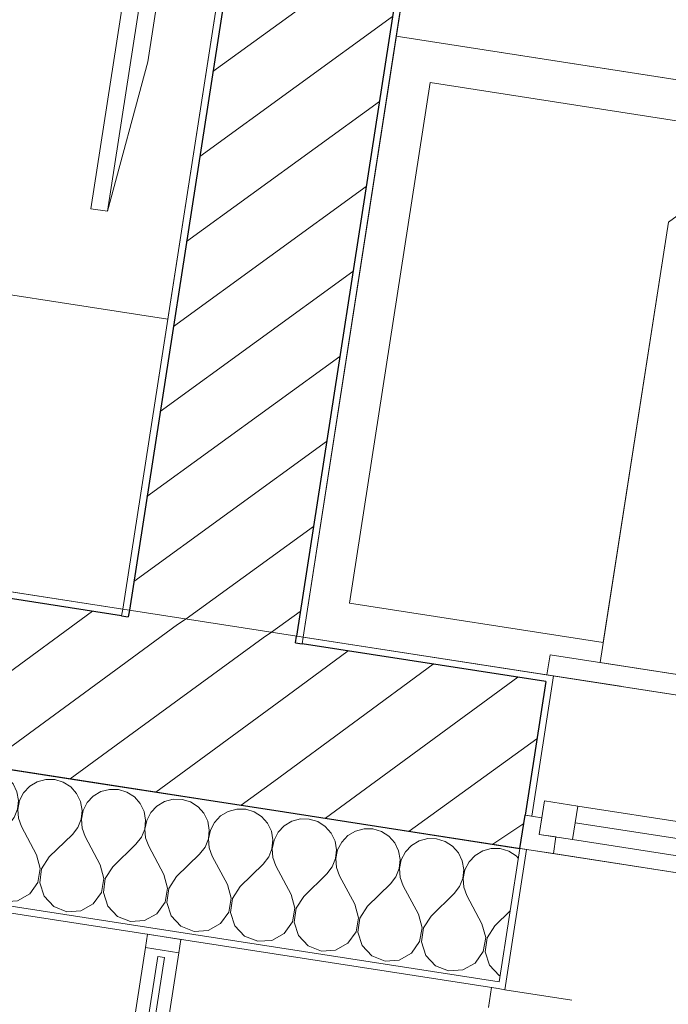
# Model space of a CAD drawing. Header units: metres. Extents: x 5509548 to 5517943, y 5680530 to 5684871.
# Tile 94 of 124: x 5516184.116 to 5516185.075, y 5683284.932 to 5683286.39. Entities that reach past the tile are written whole.
import ezdxf

# ---------------------------------------------------------------- set-up
doc = ezdxf.new("R2010")
doc.units = ezdxf.units.M
doc.linetypes.add('Przerywana', pattern=[240, 120, -120])
for name, color, linetype in [('Nowe_A-Balkony', 7, 'CONTINUOUS'), ('Nowe_A-Elewacja-Lamele', 7, 'CONTINUOUS'), ('Nowe_A-Meble-Salon', 7, 'CONTINUOUS'), ('Nowe_A-Meble-Sypialnia', 7, 'CONTINUOUS'), ('Nowe_A-Posadzki', 7, 'CONTINUOUS'), ('Nowe_A-Ściany-Wewnętrzne', 7, 'CONTINUOUS'), ('Nowe_A-Ściany-Zewnętrzne', 7, 'CONTINUOUS'), ('Nowe_Okna Archicada', 7, 'CONTINUOUS')]:
    doc.layers.add(name, color=color, linetype=linetype)
for name, color, linetype, lineweight in [('Nowe_A-Balkony_Nr_pióra__89', 7, 'CONTINUOUS', 13), ('Nowe_A-Elewacja-Lamele_Nr_pióra__11', 7, 'CONTINUOUS', 13), ('Nowe_A-Elewacja-Lamele_Nr_pióra__91', 7, 'CONTINUOUS', 13), ('Nowe_A-Meble-Salon_Nr_pióra__4', 7, 'CONTINUOUS', 13), ('Nowe_A-Meble-Sypialnia_Nr_pióra__4', 7, 'CONTINUOUS', 13), ('Nowe_A-Posadzki_Nr_pióra__89', 7, 'CONTINUOUS', 13), ('Nowe_A-Ściany-Wewnętrzne_Nr_pióra__27', 7, 'CONTINUOUS', 25), ('Nowe_A-Ściany-Wewnętrzne_Nr_pióra__47', 7, 'CONTINUOUS', 15), ('Nowe_A-Ściany-Zewnętrzne_Nr_pióra__174', 7, 'CONTINUOUS', 5), ('Nowe_A-Ściany-Zewnętrzne_Nr_pióra__27', 7, 'CONTINUOUS', 25), ('Nowe_A-Ściany-Zewnętrzne_Nr_pióra__47', 7, 'CONTINUOUS', 15), ('Nowe_A-Ściany-Zewnętrzne_Nr_pióra__67', 7, 'CONTINUOUS', 13), ('Nowe_Okna Archicada_Nr_pióra__23', 7, 'CONTINUOUS', 15), ('Nowe_Okna Archicada_Nr_pióra__27', 7, 'CONTINUOUS', 25), ('Nowe_Okna Archicada_Nr_pióra__3', 7, 'CONTINUOUS', 13), ('Nowe_Okna Archicada_Nr_pióra__47', 7, 'CONTINUOUS', 15)]:
    doc.layers.add(name, color=color, linetype=linetype, lineweight=lineweight)
doc.layers.add('Nowe_A-Strefy-Parter_Nr_pióra__94', color=7, linetype='CONTINUOUS', lineweight=13, true_color=0xe4ad2c)
pattern_1 = [(0, (0, 0), (0, 86.60254037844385), [0, -50]), (0, (25, 43.30126941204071), (0, 86.60254037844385), [0, -50])]
pattern_2 = [(45, (0, 0), (-63.63960862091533, 63.63960862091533), [])]

# ---------------------------------------------------------------- blocks, each defined once
blk = doc.blocks.new('Strop_1', base_point=(90780.07224493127, -117167.5980123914))
at = {"layer": 'Nowe_A-Balkony_Nr_pióra__89', "color": 7, "linetype": 'Continuous', "lineweight": 13, "flags": 128}
blk.add_lwpolyline([(90780.07224493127, -117167.5980123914), (90780.07224493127, -118877.5979270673), (65230.07224493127, -118877.5979270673), (65230.07224493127, -117167.5980123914)], close=True, dxfattribs=at)
blk = doc.blocks.new('Strop_4', base_point=(65240.07224493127, -99177.59784355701))
at = {"layer": 'Nowe_A-Posadzki_Nr_pióra__89', "color": 7, "linetype": 'Continuous', "lineweight": 13, "flags": 128}
blk.add_lwpolyline([(65240.07224493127, -99177.59784355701), (65240.07224493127, -116907.597843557), (90770.07224493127, -116907.597843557), (90770.07224493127, -99177.59784355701)], close=True, dxfattribs=at)
blk = doc.blocks.new('*X118')
at = {"layer": 'Nowe_A-Ściany-Zewnętrzne_Nr_pióra__174', "color": 7, "linetype": 'Continuous', "lineweight": 5}
for p, q in [((71225.08254624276, -117174.1722074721), (71213.06042323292, -117179.4716145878)), ((71238.09523809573, -117172.3597483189), (71225.08254624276, -117174.1722074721)), ((71251.10792994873, -117174.1722074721), (71238.09523809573, -117172.3597483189)), ((71263.13005295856, -117179.4716145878), (71251.10792994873, -117174.1722074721)), ((71320.32064148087, -117174.1722074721), (71308.29851847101, -117179.4716145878)), ((71333.33333333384, -117172.3597483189), (71320.32064148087, -117174.1722074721)), ((71346.34602518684, -117174.1722074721), (71333.33333333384, -117172.3597483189)), ((71358.36814819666, -117179.4716145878), (71346.34602518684, -117174.1722074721)), ((71415.55873671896, -117174.1722074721), (71403.53661370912, -117179.4716145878)), ((71428.57142857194, -117172.3597483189), (71415.55873671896, -117174.1722074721)), ((71441.58412042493, -117174.1722074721), (71428.57142857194, -117172.3597483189)), ((71453.60624343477, -117179.4716145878), (71441.58412042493, -117174.1722074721)), ((71510.79683195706, -117174.1722074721), (71498.77470894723, -117179.4716145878)), ((71523.80952381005, -117172.3597483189), (71510.79683195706, -117174.1722074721)), ((71536.82221566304, -117174.1722074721), (71523.80952381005, -117172.3597483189)), ((71548.84433867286, -117179.4716145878), (71536.82221566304, -117174.1722074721)), ((71606.03492719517, -117174.1722074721), (71594.01280418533, -117179.4716145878)), ((71619.04761904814, -117172.3597483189), (71606.03492719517, -117174.1722074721)), ((71632.06031090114, -117174.1722074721), (71619.04761904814, -117172.3597483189)), ((71644.08243391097, -117179.4716145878), (71632.06031090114, -117174.1722074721)), ((71701.27302243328, -117174.1722074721), (71689.25089942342, -117179.4716145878)), ((71714.28571428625, -117172.3597483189), (71701.27302243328, -117174.1722074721)), ((71727.29840613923, -117174.1722074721), (71714.28571428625, -117172.3597483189)), ((71739.32052914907, -117179.4716145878), (71727.29840613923, -117174.1722074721)), ((71796.51111767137, -117174.1722074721), (71784.48899466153, -117179.4716145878)), ((71809.52380952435, -117172.3597483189), (71796.51111767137, -117174.1722074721)), ((71822.53650137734, -117174.1722074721), (71809.52380952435, -117172.3597483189)), ((71834.55862438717, -117179.4716145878), (71822.53650137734, -117174.1722074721)), ((71891.74921290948, -117174.1722074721), (71879.72708989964, -117179.4716145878)), ((71904.76190476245, -117172.3597483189), (71891.74921290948, -117174.1722074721)), ((71917.77459661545, -117174.1722074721), (71904.76190476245, -117172.3597483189)), ((71929.79671962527, -117179.4716145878), (71917.77459661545, -117174.1722074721)), ((71986.98730814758, -117174.1722074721), (71974.96518513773, -117179.4716145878)), ((72000.00000000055, -117172.3597483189), (71986.98730814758, -117174.1722074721)), ((72013.01269185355, -117174.1722074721), (72000.00000000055, -117172.3597483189)), ((72025.03481486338, -117179.4716145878), (72013.01269185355, -117174.1722074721)), ((72082.22540338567, -117174.1722074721), (72070.20328037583, -117179.4716145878)), ((72095.23809523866, -117172.3597483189), (72082.22540338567, -117174.1722074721)), ((72108.25078709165, -117174.1722074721), (72095.23809523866, -117172.3597483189)), ((72120.27291010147, -117179.4716145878), (72108.25078709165, -117174.1722074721)), ((72177.46349862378, -117174.1722074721), (72165.44137561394, -117179.4716145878)), ((72190.47619047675, -117172.3597483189), (72177.46349862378, -117174.1722074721)), ((72203.48888232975, -117174.1722074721), (72190.47619047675, -117172.3597483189)), ((72215.51100533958, -117179.4716145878), (72203.48888232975, -117174.1722074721)), ((72272.70159386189, -117174.1722074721), (72260.67947085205, -117179.4716145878)), ((72285.71428571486, -117172.3597483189), (72272.70159386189, -117174.1722074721)), ((72298.72697756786, -117174.1722074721), (72285.71428571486, -117172.3597483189)), ((72310.74910057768, -117179.4716145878), (72298.72697756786, -117174.1722074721)), ((72367.93968909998, -117174.1722074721), (72355.91756609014, -117179.4716145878)), ((72380.95238095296, -117172.3597483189), (72367.93968909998, -117174.1722074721)), ((72393.96507280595, -117174.1722074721), (72380.95238095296, -117172.3597483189)), ((72405.98719581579, -117179.4716145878), (72393.96507280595, -117174.1722074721)), ((72463.17778433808, -117174.1722074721), (72451.15566132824, -117179.4716145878)), ((72476.19047619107, -117172.3597483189), (72463.17778433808, -117174.1722074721)), ((72489.20316804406, -117174.1722074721), (72476.19047619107, -117172.3597483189)), ((72501.22529105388, -117179.4716145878), (72489.20316804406, -117174.1722074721)), ((71213.06042323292, -117179.4716145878), (71205.12075004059, -117186.0508245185)), ((71273.24644363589, -117187.8545613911), (71263.13005295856, -117179.4716145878)), ((71280.68700909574, -117198.682910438), (71273.24644363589, -117187.8545613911)), ((71298.1821277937, -117187.8545613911), (71290.74156233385, -117198.682910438)), ((71308.29851847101, -117179.4716145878), (71298.1821277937, -117187.8545613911)), ((71368.48453887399, -117187.8545613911), (71358.36814819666, -117179.4716145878)), ((71375.92510433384, -117198.682910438), (71368.48453887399, -117187.8545613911)), ((71393.42022303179, -117187.8545613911), (71385.97965757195, -117198.682910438)), ((71403.53661370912, -117179.4716145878), (71393.42022303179, -117187.8545613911)), ((71463.72263411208, -117187.8545613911), (71453.60624343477, -117179.4716145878)), ((71471.16319957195, -117198.682910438), (71463.72263411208, -117187.8545613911)), ((71488.6583182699, -117187.8545613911), (71481.21775281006, -117198.682910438)), ((71498.77470894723, -117179.4716145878), (71488.6583182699, -117187.8545613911)), ((71558.96072935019, -117187.8545613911), (71548.84433867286, -117179.4716145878)), ((71566.40129481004, -117198.682910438), (71558.96072935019, -117187.8545613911)), ((71583.896413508, -117187.8545613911), (71576.45584804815, -117198.682910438)), ((71594.01280418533, -117179.4716145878), (71583.896413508, -117187.8545613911)), ((71654.1988245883, -117187.8545613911), (71644.08243391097, -117179.4716145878)), ((71661.63939004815, -117198.682910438), (71654.1988245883, -117187.8545613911)), ((71679.13450874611, -117187.8545613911), (71671.69394328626, -117198.682910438)), ((71689.25089942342, -117179.4716145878), (71679.13450874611, -117187.8545613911)), ((71749.43691982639, -117187.8545613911), (71739.32052914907, -117179.4716145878)), ((71756.87748528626, -117198.682910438), (71749.43691982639, -117187.8545613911)), ((71774.3726039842, -117187.8545613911), (71766.93203852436, -117198.682910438)), ((71784.48899466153, -117179.4716145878), (71774.3726039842, -117187.8545613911)), ((71844.6750150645, -117187.8545613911), (71834.55862438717, -117179.4716145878)), ((71852.11558052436, -117198.682910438), (71844.6750150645, -117187.8545613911)), ((71869.6106992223, -117187.8545613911), (71862.17013376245, -117198.682910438)), ((71879.72708989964, -117179.4716145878), (71869.6106992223, -117187.8545613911)), ((71939.9131103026, -117187.8545613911), (71929.79671962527, -117179.4716145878)), ((71947.35367576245, -117198.682910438), (71939.9131103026, -117187.8545613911)), ((71964.84879446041, -117187.8545613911), (71957.40822900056, -117198.682910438)), ((71974.96518513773, -117179.4716145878), (71964.84879446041, -117187.8545613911)), ((72035.1512055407, -117187.8545613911), (72025.03481486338, -117179.4716145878)), ((72042.59177100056, -117198.682910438), (72035.1512055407, -117187.8545613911)), ((72060.0868896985, -117187.8545613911), (72052.64632423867, -117198.682910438)), ((72070.20328037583, -117179.4716145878), (72060.0868896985, -117187.8545613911)), ((72130.3893007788, -117187.8545613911), (72120.27291010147, -117179.4716145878)), ((72137.82986623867, -117198.682910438), (72130.3893007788, -117187.8545613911)), ((72155.32498493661, -117187.8545613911), (72147.88441947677, -117198.682910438)), ((72165.44137561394, -117179.4716145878), (72155.32498493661, -117187.8545613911)), ((72225.6273960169, -117187.8545613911), (72215.51100533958, -117179.4716145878)), ((72233.06796147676, -117198.682910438), (72225.6273960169, -117187.8545613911)), ((72250.56308017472, -117187.8545613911), (72243.12251471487, -117198.682910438)), ((72260.67947085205, -117179.4716145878), (72250.56308017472, -117187.8545613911)), ((72320.86549125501, -117187.8545613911), (72310.74910057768, -117179.4716145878)), ((72328.30605671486, -117198.682910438), (72320.86549125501, -117187.8545613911)), ((72345.80117541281, -117187.8545613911), (72338.36060995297, -117198.682910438)), ((72355.91756609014, -117179.4716145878), (72345.80117541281, -117187.8545613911)), ((72416.1035864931, -117187.8545613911), (72405.98719581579, -117179.4716145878)), ((72423.54415195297, -117198.682910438), (72416.1035864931, -117187.8545613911)), ((72441.03927065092, -117187.8545613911), (72433.59870519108, -117198.682910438)), ((72451.15566132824, -117179.4716145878), (72441.03927065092, -117187.8545613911)), ((72505.03424769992, -117182.6279063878), (72501.22529105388, -117179.4716145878)), ((71284.8853490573, -117211.1323722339), (71280.68700909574, -117198.682910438)), ((71290.74156233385, -117198.682910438), (71286.54322237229, -117211.1323722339)), ((71380.12344429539, -117211.1323722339), (71375.92510433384, -117198.682910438)), ((71385.97965757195, -117198.682910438), (71381.7813176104, -117211.1323722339)), ((71475.3615395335, -117211.1323722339), (71471.16319957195, -117198.682910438)), ((71481.21775281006, -117198.682910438), (71477.01941284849, -117211.1323722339)), ((71570.5996347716, -117211.1323722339), (71566.40129481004, -117198.682910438)), ((71576.45584804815, -117198.682910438), (71572.2575080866, -117211.1323722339)), ((71665.8377300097, -117211.1323722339), (71661.63939004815, -117198.682910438)), ((71671.69394328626, -117198.682910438), (71667.4956033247, -117211.1323722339)), ((71761.0758252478, -117211.1323722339), (71756.87748528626, -117198.682910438)), ((71766.93203852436, -117198.682910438), (71762.73369856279, -117211.1323722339)), ((71856.3139204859, -117211.1323722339), (71852.11558052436, -117198.682910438)), ((71862.17013376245, -117198.682910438), (71857.9717938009, -117211.1323722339)), ((71951.55201572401, -117211.1323722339), (71947.35367576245, -117198.682910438)), ((71957.40822900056, -117198.682910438), (71953.209889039, -117211.1323722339)), ((72046.7901109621, -117211.1323722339), (72042.59177100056, -117198.682910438)), ((72052.64632423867, -117198.682910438), (72048.44798427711, -117211.1323722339)), ((72142.02820620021, -117211.1323722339), (72137.82986623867, -117198.682910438)), ((72147.88441947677, -117198.682910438), (72143.6860795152, -117211.1323722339)), ((72237.26630143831, -117211.1323722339), (72233.06796147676, -117198.682910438)), ((72243.12251471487, -117198.682910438), (72238.92417475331, -117211.1323722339)), ((72332.5043966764, -117211.1323722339), (72328.30605671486, -117198.682910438)), ((72338.36060995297, -117198.682910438), (72334.16226999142, -117211.1323722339)), ((72427.74249191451, -117211.1323722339), (72423.54415195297, -117198.682910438)), ((72433.59870519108, -117198.682910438), (72429.4003652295, -117211.1323722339)), ((71285.52187209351, -117224.2552528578), (71284.8853490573, -117211.1323722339)), ((71286.54322237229, -117211.1323722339), (71285.90669933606, -117224.2552528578)), ((71380.75996733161, -117224.2552528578), (71380.12344429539, -117211.1323722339)), ((71381.7813176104, -117211.1323722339), (71381.14479457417, -117224.2552528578)), ((71475.99806256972, -117224.2552528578), (71475.3615395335, -117211.1323722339)), ((71477.01941284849, -117211.1323722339), (71476.38288981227, -117224.2552528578)), ((71571.23615780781, -117224.2552528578), (71570.5996347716, -117211.1323722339)), ((71572.2575080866, -117211.1323722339), (71571.62098505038, -117224.2552528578)), ((71666.47425304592, -117224.2552528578), (71665.8377300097, -117211.1323722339)), ((71667.4956033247, -117211.1323722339), (71666.85908028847, -117224.2552528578)), ((71761.71234828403, -117224.2552528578), (71761.0758252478, -117211.1323722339)), ((71762.73369856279, -117211.1323722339), (71762.09717552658, -117224.2552528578)), ((71856.95044352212, -117224.2552528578), (71856.3139204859, -117211.1323722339)), ((71857.9717938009, -117211.1323722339), (71857.33527076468, -117224.2552528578)), ((71952.18853876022, -117224.2552528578), (71951.55201572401, -117211.1323722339)), ((71953.209889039, -117211.1323722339), (71952.57336600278, -117224.2552528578)), ((72047.42663399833, -117224.2552528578), (72046.7901109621, -117211.1323722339)), ((72048.44798427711, -117211.1323722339), (72047.81146124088, -117224.2552528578)), ((72142.66472923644, -117224.2552528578), (72142.02820620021, -117211.1323722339)), ((72143.6860795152, -117211.1323722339), (72143.04955647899, -117224.2552528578)), ((72237.90282447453, -117224.2552528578), (72237.26630143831, -117211.1323722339)), ((72238.92417475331, -117211.1323722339), (72238.28765171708, -117224.2552528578)), ((72333.14091971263, -117224.2552528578), (72332.5043966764, -117211.1323722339)), ((72334.16226999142, -117211.1323722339), (72333.52574695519, -117224.2552528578)), ((72428.37901495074, -117224.2552528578), (72427.74249191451, -117211.1323722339)), ((72429.4003652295, -117211.1323722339), (72428.7638421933, -117224.2552528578)), ((71282.54812398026, -117237.0525955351), (71285.52187209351, -117224.2552528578)), ((71285.90669933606, -117224.2552528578), (71288.88044744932, -117237.0525955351)), ((71377.78621921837, -117237.0525955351), (71380.75996733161, -117224.2552528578)), ((71381.14479457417, -117224.2552528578), (71384.11854268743, -117237.0525955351)), ((71473.02431445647, -117237.0525955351), (71475.99806256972, -117224.2552528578)), ((71476.38288981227, -117224.2552528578), (71479.35663792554, -117237.0525955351)), ((71568.26240969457, -117237.0525955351), (71571.23615780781, -117224.2552528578)), ((71571.62098505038, -117224.2552528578), (71574.59473316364, -117237.0525955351)), ((71663.50050493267, -117237.0525955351), (71666.47425304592, -117224.2552528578)), ((71666.85908028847, -117224.2552528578), (71669.83282840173, -117237.0525955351)), ((71758.73860017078, -117237.0525955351), (71761.71234828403, -117224.2552528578)), ((71762.09717552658, -117224.2552528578), (71765.07092363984, -117237.0525955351)), ((71853.97669540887, -117237.0525955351), (71856.95044352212, -117224.2552528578)), ((71857.33527076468, -117224.2552528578), (71860.30901887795, -117237.0525955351)), ((71949.21479064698, -117237.0525955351), (71952.18853876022, -117224.2552528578)), ((71952.57336600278, -117224.2552528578), (71955.54711411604, -117237.0525955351)), ((72044.45288588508, -117237.0525955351), (72047.42663399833, -117224.2552528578)), ((72047.81146124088, -117224.2552528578), (72050.78520935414, -117237.0525955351)), ((72139.69098112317, -117237.0525955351), (72142.66472923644, -117224.2552528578)), ((72143.04955647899, -117224.2552528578), (72146.02330459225, -117237.0525955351)), ((72234.92907636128, -117237.0525955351), (72237.90282447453, -117224.2552528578)), ((72238.28765171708, -117224.2552528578), (72241.26139983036, -117237.0525955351)), ((72330.16717159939, -117237.0525955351), (72333.14091971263, -117224.2552528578)), ((72333.52574695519, -117224.2552528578), (72336.49949506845, -117237.0525955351)), ((72425.4052668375, -117237.0525955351), (72428.37901495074, -117224.2552528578)), ((72428.7638421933, -117224.2552528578), (72431.73759030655, -117237.0525955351)), ((71247.61904761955, -117286.6454626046), (71276.190476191, -117248.5502245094)), ((71276.190476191, -117248.5502245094), (71282.54812398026, -117237.0525955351)), ((71288.88044744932, -117237.0525955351), (71295.2380952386, -117248.5502245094)), ((71323.80952381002, -117286.6454626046), (71295.2380952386, -117248.5502245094)), ((71342.85714285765, -117286.6454626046), (71371.42857142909, -117248.5502245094)), ((71371.42857142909, -117248.5502245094), (71377.78621921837, -117237.0525955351)), ((71384.11854268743, -117237.0525955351), (71390.47619047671, -117248.5502245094)), ((71419.04761904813, -117286.6454626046), (71390.47619047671, -117248.5502245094)), ((71438.09523809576, -117286.6454626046), (71466.6666666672, -117248.5502245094)), ((71466.6666666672, -117248.5502245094), (71473.02431445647, -117237.0525955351)), ((71479.35663792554, -117237.0525955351), (71485.7142857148, -117248.5502245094)), ((71514.28571428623, -117286.6454626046), (71485.7142857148, -117248.5502245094)), ((71533.33333333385, -117286.6454626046), (71561.9047619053, -117248.5502245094)), ((71561.9047619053, -117248.5502245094), (71568.26240969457, -117237.0525955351)), ((71574.59473316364, -117237.0525955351), (71580.9523809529, -117248.5502245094)), ((71609.52380952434, -117286.6454626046), (71580.9523809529, -117248.5502245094)), ((71628.57142857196, -117286.6454626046), (71657.1428571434, -117248.5502245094)), ((71657.1428571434, -117248.5502245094), (71663.50050493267, -117237.0525955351)), ((71669.83282840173, -117237.0525955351), (71676.19047619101, -117248.5502245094)), ((71704.76190476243, -117286.6454626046), (71676.19047619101, -117248.5502245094)), ((71723.80952381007, -117286.6454626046), (71752.3809523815, -117248.5502245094)), ((71752.3809523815, -117248.5502245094), (71758.73860017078, -117237.0525955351)), ((71765.07092363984, -117237.0525955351), (71771.42857142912, -117248.5502245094)), ((71800.00000000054, -117286.6454626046), (71771.42857142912, -117248.5502245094)), ((71819.04761904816, -117286.6454626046), (71847.6190476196, -117248.5502245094)), ((71847.6190476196, -117248.5502245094), (71853.97669540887, -117237.0525955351)), ((71860.30901887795, -117237.0525955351), (71866.66666666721, -117248.5502245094)), ((71895.23809523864, -117286.6454626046), (71866.66666666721, -117248.5502245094)), ((71914.28571428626, -117286.6454626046), (71942.8571428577, -117248.5502245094)), ((71942.8571428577, -117248.5502245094), (71949.21479064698, -117237.0525955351)), ((71955.54711411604, -117237.0525955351), (71961.90476190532, -117248.5502245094)), ((71990.47619047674, -117286.6454626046), (71961.90476190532, -117248.5502245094)), ((72009.52380952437, -117286.6454626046), (72038.0952380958, -117248.5502245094)), ((72038.0952380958, -117248.5502245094), (72044.45288588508, -117237.0525955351)), ((72050.78520935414, -117237.0525955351), (72057.14285714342, -117248.5502245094)), ((72085.71428571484, -117286.6454626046), (72057.14285714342, -117248.5502245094)), ((72104.76190476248, -117286.6454626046), (72133.33333333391, -117248.5502245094)), ((72133.33333333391, -117248.5502245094), (72139.69098112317, -117237.0525955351)), ((72146.02330459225, -117237.0525955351), (72152.38095238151, -117248.5502245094)), ((72180.95238095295, -117286.6454626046), (72152.38095238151, -117248.5502245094)), ((72200.00000000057, -117286.6454626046), (72228.57142857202, -117248.5502245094)), ((72228.57142857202, -117248.5502245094), (72234.92907636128, -117237.0525955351)), ((72241.26139983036, -117237.0525955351), (72247.61904761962, -117248.5502245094)), ((72276.19047619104, -117286.6454626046), (72247.61904761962, -117248.5502245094)), ((72295.23809523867, -117286.6454626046), (72323.80952381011, -117248.5502245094)), ((72323.80952381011, -117248.5502245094), (72330.16717159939, -117237.0525955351)), ((72336.49949506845, -117237.0525955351), (72342.85714285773, -117248.5502245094)), ((72371.42857142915, -117286.6454626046), (72342.85714285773, -117248.5502245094)), ((72390.47619047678, -117286.6454626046), (72419.04761904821, -117248.5502245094)), ((72419.04761904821, -117248.5502245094), (72425.4052668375, -117237.0525955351)), ((72431.73759030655, -117237.0525955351), (72438.09523809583, -117248.5502245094)), ((72466.66666666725, -117286.6454626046), (72438.09523809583, -117248.5502245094)), ((71228.57142857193, -117286.6454626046), (71205.12075004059, -117255.3778912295)), ((72485.71428571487, -117286.6454626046), (72505.03424769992, -117260.8855132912)), ((71237.13994788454, -117305.7265044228), (71228.57142857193, -117286.6454626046)), ((71247.61904761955, -117286.6454626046), (71239.05052830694, -117305.7265044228)), ((71332.37804312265, -117305.7265044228), (71323.80952381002, -117286.6454626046)), ((71342.85714285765, -117286.6454626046), (71334.28862354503, -117305.7265044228)), ((71427.61613836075, -117305.7265044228), (71419.04761904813, -117286.6454626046)), ((71438.09523809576, -117286.6454626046), (71429.52671878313, -117305.7265044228)), ((71522.85423359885, -117305.7265044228), (71514.28571428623, -117286.6454626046)), ((71533.33333333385, -117286.6454626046), (71524.76481402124, -117305.7265044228)), ((71618.09232883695, -117305.7265044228), (71609.52380952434, -117286.6454626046)), ((71628.57142857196, -117286.6454626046), (71620.00290925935, -117305.7265044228)), ((71713.33042407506, -117305.7265044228), (71704.76190476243, -117286.6454626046)), ((71723.80952381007, -117286.6454626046), (71715.24100449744, -117305.7265044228)), ((71808.56851931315, -117305.7265044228), (71800.00000000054, -117286.6454626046)), ((71819.04761904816, -117286.6454626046), (71810.47909973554, -117305.7265044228)), ((71903.80661455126, -117305.7265044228), (71895.23809523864, -117286.6454626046)), ((71914.28571428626, -117286.6454626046), (71905.71719497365, -117305.7265044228)), ((71999.04470978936, -117305.7265044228), (71990.47619047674, -117286.6454626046)), ((72009.52380952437, -117286.6454626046), (72000.95529021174, -117305.7265044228)), ((72094.28280502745, -117305.7265044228), (72085.71428571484, -117286.6454626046)), ((72104.76190476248, -117286.6454626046), (72096.19338544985, -117305.7265044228)), ((72189.52090026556, -117305.7265044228), (72180.95238095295, -117286.6454626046)), ((72200.00000000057, -117286.6454626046), (72191.43148068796, -117305.7265044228)), ((72284.75899550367, -117305.7265044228), (72276.19047619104, -117286.6454626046)), ((72295.23809523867, -117286.6454626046), (72286.66957592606, -117305.7265044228)), ((72379.99709074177, -117305.7265044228), (72371.42857142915, -117286.6454626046)), ((72390.47619047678, -117286.6454626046), (72381.90767116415, -117305.7265044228)), ((72475.23518597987, -117305.7265044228), (72466.66666666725, -117286.6454626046)), ((72485.71428571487, -117286.6454626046), (72477.14576640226, -117305.7265044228)), ((71236.70516161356, -117326.6386215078), (71237.13994788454, -117305.7265044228)), ((71239.05052830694, -117305.7265044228), (71239.48531457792, -117326.6386215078)), ((71331.94325685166, -117326.6386215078), (71332.37804312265, -117305.7265044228)), ((71334.28862354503, -117305.7265044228), (71334.72340981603, -117326.6386215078)), ((71427.18135208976, -117326.6386215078), (71427.61613836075, -117305.7265044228)), ((71429.52671878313, -117305.7265044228), (71429.96150505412, -117326.6386215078)), ((71522.41944732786, -117326.6386215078), (71522.85423359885, -117305.7265044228)), ((71524.76481402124, -117305.7265044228), (71525.19960029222, -117326.6386215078)), ((71617.65754256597, -117326.6386215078), (71618.09232883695, -117305.7265044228)), ((71620.00290925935, -117305.7265044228), (71620.43769553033, -117326.6386215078)), ((71712.89563780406, -117326.6386215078), (71713.33042407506, -117305.7265044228)), ((71715.24100449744, -117305.7265044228), (71715.67579076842, -117326.6386215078)), ((71808.13373304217, -117326.6386215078), (71808.56851931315, -117305.7265044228)), ((71810.47909973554, -117305.7265044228), (71810.91388600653, -117326.6386215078)), ((71903.37182828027, -117326.6386215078), (71903.80661455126, -117305.7265044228)), ((71905.71719497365, -117305.7265044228), (71906.15198124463, -117326.6386215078)), ((71998.60992351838, -117326.6386215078), (71999.04470978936, -117305.7265044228)), ((72000.95529021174, -117305.7265044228), (72001.39007648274, -117326.6386215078)), ((72093.84801875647, -117326.6386215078), (72094.28280502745, -117305.7265044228)), ((72096.19338544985, -117305.7265044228), (72096.62817172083, -117326.6386215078)), ((72189.08611399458, -117326.6386215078), (72189.52090026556, -117305.7265044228)), ((72191.43148068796, -117305.7265044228), (72191.86626695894, -117326.6386215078)), ((72284.32420923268, -117326.6386215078), (72284.75899550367, -117305.7265044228)), ((72286.66957592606, -117305.7265044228), (72287.10436219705, -117326.6386215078)), ((72379.56230447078, -117326.6386215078), (72379.99709074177, -117305.7265044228)), ((72381.90767116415, -117305.7265044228), (72382.34245743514, -117326.6386215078)), ((72474.80039970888, -117326.6386215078), (72475.23518597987, -117305.7265044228)), ((72477.14576640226, -117305.7265044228), (72477.58055267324, -117326.6386215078)), ((71227.35095742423, -117345.3470298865), (71236.70516161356, -117326.6386215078)), ((71239.48531457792, -117326.6386215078), (71248.83951876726, -117345.3470298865)), ((71322.58905266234, -117345.3470298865), (71331.94325685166, -117326.6386215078)), ((71334.72340981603, -117326.6386215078), (71344.07761400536, -117345.3470298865)), ((71417.82714790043, -117345.3470298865), (71427.18135208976, -117326.6386215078)), ((71429.96150505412, -117326.6386215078), (71439.31570924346, -117345.3470298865)), ((71513.06524313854, -117345.3470298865), (71522.41944732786, -117326.6386215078)), ((71525.19960029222, -117326.6386215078), (71534.55380448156, -117345.3470298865)), ((71608.30333837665, -117345.3470298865), (71617.65754256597, -117326.6386215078)), ((71620.43769553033, -117326.6386215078), (71629.79189971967, -117345.3470298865)), ((71703.54143361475, -117345.3470298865), (71712.89563780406, -117326.6386215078)), ((71715.67579076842, -117326.6386215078), (71725.02999495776, -117345.3470298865)), ((71798.77952885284, -117345.3470298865), (71808.13373304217, -117326.6386215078)), ((71810.91388600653, -117326.6386215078), (71820.26809019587, -117345.3470298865)), ((71894.01762409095, -117345.3470298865), (71903.37182828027, -117326.6386215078)), ((71906.15198124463, -117326.6386215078), (71915.50618543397, -117345.3470298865)), ((71989.25571932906, -117345.3470298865), (71998.60992351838, -117326.6386215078)), ((72001.39007648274, -117326.6386215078), (72010.74428067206, -117345.3470298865)), ((72084.49381456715, -117345.3470298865), (72093.84801875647, -117326.6386215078)), ((72096.62817172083, -117326.6386215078), (72105.98237591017, -117345.3470298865)), ((72179.73190980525, -117345.3470298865), (72189.08611399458, -117326.6386215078)), ((72191.86626695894, -117326.6386215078), (72201.22047114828, -117345.3470298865)), ((72274.97000504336, -117345.3470298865), (72284.32420923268, -117326.6386215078)), ((72287.10436219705, -117326.6386215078), (72296.45856638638, -117345.3470298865)), ((72370.20810028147, -117345.3470298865), (72379.56230447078, -117326.6386215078)), ((72382.34245743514, -117326.6386215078), (72391.69666162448, -117345.3470298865)), ((72465.44619551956, -117345.3470298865), (72474.80039970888, -117326.6386215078)), ((72477.58055267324, -117326.6386215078), (72486.93475686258, -117345.3470298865)), ((71210.88213551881, -117358.2421291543), (71227.35095742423, -117345.3470298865)), ((71248.83951876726, -117345.3470298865), (71265.30834067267, -117358.2421291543)), ((71306.12023075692, -117358.2421291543), (71322.58905266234, -117345.3470298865)), ((71344.07761400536, -117345.3470298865), (71360.54643591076, -117358.2421291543)), ((71401.35832599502, -117358.2421291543), (71417.82714790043, -117345.3470298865)), ((71439.31570924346, -117345.3470298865), (71455.78453114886, -117358.2421291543)), ((71496.59642123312, -117358.2421291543), (71513.06524313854, -117345.3470298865)), ((71534.55380448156, -117345.3470298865), (71551.02262638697, -117358.2421291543)), ((71591.83451647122, -117358.2421291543), (71608.30333837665, -117345.3470298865)), ((71629.79189971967, -117345.3470298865), (71646.26072162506, -117358.2421291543)), ((71687.07261170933, -117358.2421291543), (71703.54143361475, -117345.3470298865)), ((71725.02999495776, -117345.3470298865), (71741.49881686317, -117358.2421291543)), ((71782.31070694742, -117358.2421291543), (71798.77952885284, -117345.3470298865)), ((71820.26809019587, -117345.3470298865), (71836.73691210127, -117358.2421291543)), ((71877.54880218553, -117358.2421291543), (71894.01762409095, -117345.3470298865)), ((71915.50618543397, -117345.3470298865), (71931.97500733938, -117358.2421291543)), ((71972.78689742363, -117358.2421291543), (71989.25571932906, -117345.3470298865)), ((72010.74428067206, -117345.3470298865), (72027.21310257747, -117358.2421291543)), ((72068.02499266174, -117358.2421291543), (72084.49381456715, -117345.3470298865)), ((72105.98237591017, -117345.3470298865), (72122.45119781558, -117358.2421291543)), ((72163.26308789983, -117358.2421291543), (72179.73190980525, -117345.3470298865)), ((72201.22047114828, -117345.3470298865), (72217.68929305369, -117358.2421291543)), ((72258.50118313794, -117358.2421291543), (72274.97000504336, -117345.3470298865)), ((72296.45856638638, -117345.3470298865), (72312.92738829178, -117358.2421291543)), ((72353.73927837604, -117358.2421291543), (72370.20810028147, -117345.3470298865)), ((72391.69666162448, -117345.3470298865), (72408.16548352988, -117358.2421291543)), ((72448.97737361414, -117358.2421291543), (72465.44619551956, -117345.3470298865)), ((72486.93475686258, -117345.3470298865), (72503.40357876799, -117358.2421291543)), ((71205.12075004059, -117359.5391388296), (71210.88213551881, -117358.2421291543)), ((71265.30834067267, -117358.2421291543), (71285.71428571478, -117362.8359387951)), ((71285.71428571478, -117362.8359387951), (71306.12023075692, -117358.2421291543)), ((71360.54643591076, -117358.2421291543), (71380.95238095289, -117362.8359387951)), ((71380.95238095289, -117362.8359387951), (71401.35832599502, -117358.2421291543)), ((71455.78453114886, -117358.2421291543), (71476.190476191, -117362.8359387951)), ((71476.190476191, -117362.8359387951), (71496.59642123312, -117358.2421291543)), ((71551.02262638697, -117358.2421291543), (71571.42857142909, -117362.8359387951)), ((71571.42857142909, -117362.8359387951), (71591.83451647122, -117358.2421291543)), ((71646.26072162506, -117358.2421291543), (71666.6666666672, -117362.8359387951)), ((71666.6666666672, -117362.8359387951), (71687.07261170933, -117358.2421291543)), ((71741.49881686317, -117358.2421291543), (71761.9047619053, -117362.8359387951)), ((71761.9047619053, -117362.8359387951), (71782.31070694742, -117358.2421291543)), ((71836.73691210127, -117358.2421291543), (71857.14285714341, -117362.8359387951)), ((71857.14285714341, -117362.8359387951), (71877.54880218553, -117358.2421291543)), ((71931.97500733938, -117358.2421291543), (71952.3809523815, -117362.8359387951)), ((71952.3809523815, -117362.8359387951), (71972.78689742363, -117358.2421291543)), ((72027.21310257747, -117358.2421291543), (72047.6190476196, -117362.8359387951)), ((72047.6190476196, -117362.8359387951), (72068.02499266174, -117358.2421291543)), ((72122.45119781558, -117358.2421291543), (72142.85714285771, -117362.8359387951)), ((72142.85714285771, -117362.8359387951), (72163.26308789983, -117358.2421291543)), ((72217.68929305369, -117358.2421291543), (72238.0952380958, -117362.8359387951)), ((72238.0952380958, -117362.8359387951), (72258.50118313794, -117358.2421291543)), ((72312.92738829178, -117358.2421291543), (72333.33333333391, -117362.8359387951)), ((72333.33333333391, -117362.8359387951), (72353.73927837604, -117358.2421291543)), ((72408.16548352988, -117358.2421291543), (72428.57142857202, -117362.8359387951)), ((72428.57142857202, -117362.8359387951), (72448.97737361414, -117358.2421291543)), ((72503.40357876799, -117358.2421291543), (72505.03424769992, -117358.6092272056))]:
    blk.add_line(p, q, dxfattribs=at)
blk = doc.blocks.new('WSC Okno dwuskrzydłowe 26')
at = {"layer": 'Nowe_Okna Archicada_Nr_pióra__23', "color": 7, "linetype": 'Continuous', "lineweight": 15}
for p, q in [((350.0000000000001, 25.00000000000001), (825.0000000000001, 25.00000000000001)), ((825.0000000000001, -25), (825.0000000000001, 25.00000000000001)), ((825.0000000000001, 25.00000000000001), (875, 25.00000000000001)), ((875, 25.00000000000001), (875, -25)), ((350.0000000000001, 0), (825.0000000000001, 0)), ((875.0000000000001, -25), (875.0000000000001, 0)), ((875.0000000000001, 0), (900.0000000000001, 0)), ((825.0000000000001, -25), (350.0000000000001, -25)), ((875, -25), (825.0000000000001, -25)), ((850.0000000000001, -50), (850.0000000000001, -25)), ((850.0000000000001, -25), (875.0000000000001, -25)), ((900.0000000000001, -50), (850.0000000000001, -50))]:
    blk.add_line(p, q, dxfattribs=at)
at = {"layer": 'Nowe_Okna Archicada_Nr_pióra__27', "color": 7, "linetype": 'Continuous', "lineweight": 25}
blk.add_line((900, -50), (900, 0), dxfattribs=at)
blk.add_line((900, -50), (900, 0), dxfattribs=at)
at = {"layer": 'Nowe_Okna Archicada_Nr_pióra__3', "color": 7, "linetype": 'Continuous', "lineweight": 13}
for p, q in [((-900, 240.0000000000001), (900, 240.0000000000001)), ((900, 240.0000000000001), (900, 210)), ((350.0000000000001, 25.00000000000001), (825.0000000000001, 25.00000000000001)), ((850.0000000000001, -50), (300.0000000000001, -50)), ((910, -290.0000000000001), (910, -260))]:
    blk.add_line(p, q, dxfattribs=at)
at = {"layer": 'Nowe_Okna Archicada_Nr_pióra__3', "color": 7, "linetype": 'Przerywana', "lineweight": 13}
for p, q in [((-890, 210), (890, 210)), ((-890, -260), (890, -260))]:
    blk.add_line(p, q, dxfattribs=at)
at = {"layer": 'Nowe_Okna Archicada_Nr_pióra__47', "color": 7, "linetype": 'Continuous', "lineweight": 15}
for p, q in [((900, 210), (889.9999999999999, 210)), ((889.9999999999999, 8.326672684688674e-14), (889.9999999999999, 210)), ((889.9999999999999, -49.99999999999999), (889.9999999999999, -260)), ((900, -260), (889.9999999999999, -260)), ((900, -260), (910, -260))]:
    blk.add_line(p, q, dxfattribs=at)
blk = doc.blocks.new('Ściana_11', base_point=(90905.07224493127, -117042.597843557))
at = {"layer": 'Nowe_A-Ściany-Zewnętrzne', "linetype": 'Continuous', "lineweight": 0, "true_color": 0x000000}
h = blk.add_hatch(dxfattribs=at)
h.set_pattern_fill('Tynk', color=18, style=0, pattern_type=2)
h.set_pattern_definition(pattern_1)
h.paths.add_polyline_path([(71870.07224493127, -116907.5978268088), (71205.12074618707, -116907.597846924), (71205.12074618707, -116917.597848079), (71870.07224493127, -116917.5978581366)])
h = blk.add_hatch(dxfattribs=at)
h.set_pattern_fill('Tynk', color=18, style=0, pattern_type=2)
h.set_pattern_definition(pattern_1)
h.paths.add_polyline_path([(72505.03422031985, -116907.597844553), (72140.07224493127, -116907.597844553), (72140.07224493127, -116917.597842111), (72505.03422031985, -116917.597842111)])
h = blk.add_hatch(dxfattribs=at)
h.set_pattern_fill('Tynk', color=18, style=0, pattern_type=2)
h.set_pattern_definition(pattern_1)
h.paths.add_polyline_path([(72505.03421987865, -116907.597843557), (72505.03421987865, -116917.597843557), (72505.03421987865, -117117.597843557), (72515.03421987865, -117117.597843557), (72515.03421987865, -116907.597843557)])
h = blk.add_hatch(dxfattribs=at)
h.set_pattern_fill('Bloczki_ceramiczne', color=18, style=0, pattern_type=2)
h.set_pattern_definition(pattern_2)
h.paths.add_polyline_path([(71205.1207360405, -117167.5978207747), (71880.07224493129, -117167.5978207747), (71880.07224493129, -116917.5978516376), (71205.12074624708, -116917.5978414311), (71205.12074624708, -117052.5978476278)])
h = blk.add_hatch(dxfattribs=at)
h.set_pattern_fill('Bloczki_ceramiczne', color=18, style=0, pattern_type=2)
h.set_pattern_definition(pattern_2)
h.paths.add_polyline_path([(72130.07224493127, -116917.597843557), (71880.07224493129, -116917.597843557), (71880.07224493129, -117167.597843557), (72130.07224493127, -117167.597843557)])
h = blk.add_hatch(dxfattribs=at)
h.set_pattern_fill('Bloczki_ceramiczne', color=18, style=0, pattern_type=2)
h.set_pattern_definition(pattern_2)
h.paths.add_polyline_path([(72130.07224493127, -116917.5978478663), (72130.07224493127, -117167.5978402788), (72505.03420130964, -117167.5978402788), (72505.0342185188, -117117.5978463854), (72505.0342185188, -116917.59784213)])
h = blk.add_hatch(dxfattribs=at)
h.set_pattern_fill('Tynk', color=18, style=0, pattern_type=2)
h.set_pattern_definition(pattern_1)
h.paths.add_polyline_path([(72515.03421987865, -117377.597843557), (72515.03421987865, -117167.597843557), (72505.03421987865, -117167.597843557), (72505.03421987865, -117367.597843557), (72505.03421987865, -117377.597843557)])
h = blk.add_hatch(dxfattribs=at)
h.set_pattern_fill('Tynk', color=18, style=0, pattern_type=2)
h.set_pattern_definition(pattern_1)
h.paths.add_polyline_path([(71205.12074604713, -117367.5978388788), (71205.12074604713, -117377.597843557), (72505.03418123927, -117377.597843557), (72505.03418123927, -117367.5977217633)])
at = {"layer": 'Nowe_A-Ściany-Zewnętrzne_Nr_pióra__27', "color": 7, "linetype": 'Continuous', "lineweight": 25}
for p, q in [((71870.07227375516, -116917.5978521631), (71205.12074558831, -116917.5978421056)), ((71870.07224493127, -116917.597843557), (71880.07224493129, -116917.597843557)), ((72130.07224493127, -116917.597843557), (72140.07224493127, -116917.597843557)), ((72505.03422051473, -116917.5978432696), (72140.07224165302, -116917.5978265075)), ((72505.03421987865, -116917.597843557), (72505.03421987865, -117117.597843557)), ((72505.03421987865, -117167.597843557), (72505.03421987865, -117117.597843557)), ((71205.1207360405, -117167.5978180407), (71880.07224493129, -117167.5978180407)), ((71880.07224493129, -117167.597843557), (72130.07224493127, -117167.597843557)), ((72130.07224493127, -117167.5978417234), (72505.03420203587, -117167.5978417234))]:
    blk.add_line(p, q, dxfattribs=at)
at = {"layer": 'Nowe_A-Ściany-Zewnętrzne_Nr_pióra__47', "color": 7, "linetype": 'Continuous', "lineweight": 15}
for p, q in [((71870.07224493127, -116907.597843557), (71870.07224493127, -116917.597843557)), ((72140.07224493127, -116917.597843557), (72140.07224493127, -116907.597843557)), ((72505.03421987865, -116907.597843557), (72515.03421987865, -116907.597843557)), ((72515.03421987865, -117117.597843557), (72515.03421987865, -116907.597843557)), ((72505.03421987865, -117117.597843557), (72515.03421987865, -117117.597843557)), ((72505.03421987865, -117167.597843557), (72515.03421987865, -117167.597843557)), ((72515.03421987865, -117167.597843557), (72515.03421987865, -117377.597843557)), ((72505.03421987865, -117377.597843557), (72495.03421987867, -117377.597843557)), ((72505.03421987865, -117377.597843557), (72515.03421987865, -117377.597843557))]:
    blk.add_line(p, q, dxfattribs=at)
at = {"layer": 'Nowe_A-Ściany-Zewnętrzne_Nr_pióra__47', "color": 7, "linetype": 'Continuous', "lineweight": 15, "flags": 128}
for points in [[(71870.07224493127, -116907.597843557), (71205.12074503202, -116907.597843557)], [(72505.03421987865, -116907.597843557), (72140.07224493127, -116907.597843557)], [(71205.12074503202, -117377.597843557), (72505.03421987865, -117377.597843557)]]:
    blk.add_lwpolyline(points, dxfattribs=at)
at = {"layer": 'Nowe_A-Ściany-Zewnętrzne_Nr_pióra__67', "color": 7, "linetype": 'Continuous', "lineweight": 13}
for p, q in [((72505.03421987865, -117367.597843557), (72505.03421987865, -117167.597843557)), ((71205.12075004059, -117367.5978385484), (72505.03424769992, -117367.5978775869))]:
    blk.add_line(p, q, dxfattribs=at)
at = {"layer": 'Nowe_A-Ściany-Zewnętrzne', "color": 7, "lineweight": 25}
blk.add_blockref('*X118', (0, 0), dxfattribs=at)
at = {"layer": 'Nowe_Okna Archicada', "color": 7, "linetype": 'Continuous', "lineweight": 13, "xscale": -1, "zscale": 1000}
blk.add_blockref('WSC Okno dwuskrzydłowe 26', (73405.03421987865, -117117.597843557), dxfattribs=at)
blk = doc.blocks.new('Ściana_57', base_point=(72005.07224493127, -117042.597843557))
at = {"layer": 'Nowe_A-Ściany-Wewnętrzne', "linetype": 'Continuous', "lineweight": 0, "true_color": 0x000000}
h = blk.add_hatch(dxfattribs=at)
h.set_pattern_fill('Tynk', color=18, style=0, pattern_type=2)
h.set_pattern_definition(pattern_1)
h.paths.add_polyline_path([(71870.07224493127, -112387.5903842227), (71870.07224493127, -116907.597843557), (71880.07224493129, -116907.597843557), (71880.07224493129, -112387.5903842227)])
h = blk.add_hatch(dxfattribs=at)
h.set_pattern_fill('Bloczki_ceramiczne', color=18, style=0, pattern_type=2)
h.set_pattern_definition(pattern_2)
h.paths.add_polyline_path([(71880.07224493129, -112652.5958496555), (71880.07224493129, -116907.597843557), (72130.07224493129, -116907.597843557), (72130.07224493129, -112652.5958496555)])
h = blk.add_hatch(dxfattribs=at)
h.set_pattern_fill('Tynk', color=18, style=0, pattern_type=2)
h.set_pattern_definition(pattern_1)
h.paths.add_polyline_path([(72130.07224493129, -112652.5958496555), (72130.07224493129, -116907.597843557), (72140.07224493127, -116907.597843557), (72140.07224493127, -112652.5958496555)])
h = blk.add_hatch(dxfattribs=at)
h.set_pattern_fill('Tynk', color=18, style=0, pattern_type=2)
h.set_pattern_definition(pattern_1)
h.paths.add_polyline_path([(71880.07224493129, -116907.597843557), (71870.07224493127, -116907.597843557), (71870.07224493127, -116917.597843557), (71880.07224493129, -116917.597843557)])
h = blk.add_hatch(dxfattribs=at)
h.set_pattern_fill('Bloczki_ceramiczne', color=18, style=0, pattern_type=2)
h.set_pattern_definition(pattern_2)
h.paths.add_polyline_path([(72130.07224493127, -116907.597843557), (71880.07224493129, -116907.597843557), (71880.07224493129, -116917.597843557), (72130.07224493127, -116917.597843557)])
h = blk.add_hatch(dxfattribs=at)
h.set_pattern_fill('Tynk', color=18, style=0, pattern_type=2)
h.set_pattern_definition(pattern_1)
h.paths.add_polyline_path([(72140.07224493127, -116907.597843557), (72130.07224493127, -116907.597843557), (72130.07224493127, -116917.597843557), (72140.07224493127, -116917.597843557)])
at = {"layer": 'Nowe_A-Ściany-Wewnętrzne_Nr_pióra__27', "color": 7, "linetype": 'Continuous', "lineweight": 25}
for p, q in [((71880.07224493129, -112652.5958496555), (71880.07224493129, -116907.597843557)), ((72130.07224493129, -112652.5958496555), (72130.07224493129, -116907.597843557))]:
    blk.add_line(p, q, dxfattribs=at)
at = {"layer": 'Nowe_A-Ściany-Wewnętrzne_Nr_pióra__47', "color": 7, "linetype": 'Continuous', "lineweight": 15, "flags": 128}
for points in [[(71870.07224493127, -112387.5903842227), (71870.07224493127, -116907.597843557)], [(72140.07224493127, -116907.597843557), (72140.07224493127, -112652.5958496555)]]:
    blk.add_lwpolyline(points, dxfattribs=at)
at = {"layer": 'Nowe_A-Ściany-Zewnętrzne_Nr_pióra__27', "color": 7, "linetype": 'Continuous', "lineweight": 25}
for p, q in [((71880.07224493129, -116907.597843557), (71880.07224493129, -116917.597843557)), ((72130.07224493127, -116917.597843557), (72130.07224493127, -116907.597843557)), ((71870.07224493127, -116917.597843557), (71880.07224493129, -116917.597843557)), ((72130.07224493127, -116917.597843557), (72140.07224493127, -116917.597843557))]:
    blk.add_line(p, q, dxfattribs=at)
at = {"layer": 'Nowe_A-Ściany-Zewnętrzne_Nr_pióra__47', "color": 7, "linetype": 'Continuous', "lineweight": 15}
for p, q in [((71870.07224493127, -116907.597843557), (71870.07224493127, -116917.597843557)), ((72140.07224493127, -116917.597843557), (72140.07224493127, -116907.597843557))]:
    blk.add_line(p, q, dxfattribs=at)
blk = doc.blocks.new('Łóżko 01 27')
at = {"layer": 'Nowe_A-Meble-Sypialnia_Nr_pióra__4', "color": 7, "linetype": 'Continuous', "lineweight": 13}
for p, q in [((900, 2000), (0, 2000)), ((0, 2000), (0, 0)), ((900, 0), (900, 2000))]:
    blk.add_line(p, q, dxfattribs=at)
at = {"layer": 'Nowe_A-Meble-Sypialnia_Nr_pióra__4', "color": 7, "linetype": 'Continuous', "lineweight": 13, "flags": 128}
for points in [[(690, 1560), (730, 1520), (840.0000000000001, 1520), (840.0000000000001, 1940), (60, 1940), (60, 1560)], [(30, 30), (870, 30), (870, 1380), (690, 1560), (30, 1560)]]:
    blk.add_lwpolyline(points, close=True, dxfattribs=at)
blk = doc.blocks.new('Biurko prostokątne 27')
at = {"layer": 'Nowe_A-Meble-Sypialnia_Nr_pióra__4', "color": 7, "linetype": 'Continuous', "lineweight": 13, "flags": 128}
blk.add_lwpolyline([(0, 0), (1400, 0), (1400, 700), (0, 700)], close=True, dxfattribs=at)
blk = doc.blocks.new('Kredens 01 27')
at = {"layer": 'Nowe_A-Meble-Salon_Nr_pióra__4', "color": 7, "linetype": 'Continuous', "lineweight": 13}
for p, q in [((0, 20), (1200, 20)), ((0, 0), (0, 20)), ((600, 0), (600, 20))]:
    blk.add_line(p, q, dxfattribs=at)
at = {"layer": 'Nowe_A-Meble-Salon_Nr_pióra__4', "color": 7, "linetype": 'Continuous', "lineweight": 13, "flags": 128}
blk.add_lwpolyline([(0, 0), (1200, 0), (1200, 400.0000000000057), (0, 400.0000000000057)], close=True, dxfattribs=at)
blk = doc.blocks.new('Balustrada_8')
at = {"layer": 'Nowe_A-Elewacja-Lamele_Nr_pióra__11', "color": 7, "linetype": 'Continuous', "lineweight": 13, "flags": 128}
blk.add_lwpolyline([(72010.07224493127, -117407.5979431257), (72000.07224493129, -117407.5979431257), (72000.07224493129, -118477.5979310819), (72010.07224493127, -118477.5979310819)], close=True, dxfattribs=at)
blk.add_lwpolyline([(72010.07224493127, -117407.5979431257), (72000.07224493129, -117407.5979431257), (72000.07224493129, -118477.5979310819), (72010.07224493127, -118477.5979310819)], close=True, dxfattribs=at)
at = {"layer": 'Nowe_A-Elewacja-Lamele_Nr_pióra__91', "color": 7, "linetype": 'Continuous', "lineweight": 13, "flags": 128}
for points in [[(72030.07224493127, -117377.5979431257), (71980.07224493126, -117377.5979431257), (71980.07224493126, -117397.5979431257), (72030.07224493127, -117397.5979431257)], [(72030.07224493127, -117397.5979431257), (71980.07224493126, -117397.5979431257), (71980.07224493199, -118487.5979310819), (72030.072244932, -118487.5979310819)], [(72030.07224493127, -117397.5979431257), (71980.07224493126, -117397.5979431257), (71980.07224493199, -118487.5979310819), (72030.072244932, -118487.5979310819)], [(72030.07224493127, -117397.5979431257), (71980.07224493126, -117397.5979431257), (71980.07224493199, -118487.5979310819), (72030.072244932, -118487.5979310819)], [(72030.072244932, -118487.5979310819), (71980.07224493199, -118487.5979310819), (71980.07224493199, -118507.5979310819), (72030.072244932, -118507.5979310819)]]:
    blk.add_lwpolyline(points, close=True, dxfattribs=at)
blk = doc.blocks.new('Telewizor płaski 27')
at = {"layer": 'Nowe_A-Meble-Salon_Nr_pióra__4', "color": 7, "linetype": 'Continuous', "lineweight": 13}
for p, q in [((0, 25), (911.5755371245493, 25)), ((668.4887272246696, 10), (668.4887272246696, 16.25)), ((668.4887272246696, 16.25), (698.8745784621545, 16.25)), ((698.8745784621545, 16.25), (698.8745784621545, 10)), ((714.0675040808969, 10), (714.0675040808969, 16.25)), ((714.0675040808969, 16.25), (774.8392065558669, 16.25)), ((774.8392065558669, 16.25), (774.8392065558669, 10)), ((790.0321321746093, 10), (790.0321321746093, 16.25)), ((790.0321321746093, 16.25), (850.8038346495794, 16.25)), ((850.8038346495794, 16.25), (850.8038346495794, 10)), ((698.8745784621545, 10), (668.4887272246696, 10)), ((774.8392065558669, 10), (714.0675040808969, 10)), ((850.8038346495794, 10), (790.0321321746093, 10))]:
    blk.add_line(p, q, dxfattribs=at)
at = {"layer": 'Nowe_A-Meble-Salon_Nr_pióra__4', "color": 7, "linetype": 'Continuous', "lineweight": 13, "flags": 128}
for points in [[(440.7877685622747, 127.5), (470.7877685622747, 127.5), (470.7877685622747, 137.5), (440.7877685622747, 137.5)], [(443.2877685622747, 60.00000000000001), (468.2877685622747, 60.00000000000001), (468.2877685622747, 127.5), (443.2877685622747, 127.5)], [(305.7877685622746, 50), (605.7877685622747, 50), (605.7877685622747, 60.00000000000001), (305.7877685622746, 60.00000000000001)], [(0, 0), (911.5755371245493, 0), (911.5755371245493, 25), (683.6816528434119, 50), (227.8938842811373, 50), (0, 25)]]:
    blk.add_lwpolyline(points, close=True, dxfattribs=at)
at = {"layer": 'Nowe_A-Meble-Salon_Nr_pióra__4', "color": 7, "linetype": 'Continuous', "lineweight": 13}
blk.add_arc((455.7877685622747, 93.75000000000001), 12.5, 0, 180, dxfattribs=at)

msp = doc.modelspace()

# ---------------------------------------------------------------- linework, layer by layer
at = {"layer": 'Nowe_A-Strefy-Parter_Nr_pióra__94', "color": 42, "linetype": 'Continuous', "lineweight": 13, "true_color": 0xe4ad2c, "flags": 128}
for points in [[(5516184.959155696, 5683289.974009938), (5516183.51637639, 5683290.197822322), (5516183.516369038, 5683290.197774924), (5516182.562856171, 5683290.34568938), (5516182.470879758, 5683289.752774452), (5516182.337472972, 5683289.773469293), (5516182.711242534, 5683292.182911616), (5516181.095467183, 5683292.433513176), (5516180.122503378, 5683286.160244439), (5516184.267934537, 5683285.517301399)], [(5516187.556996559, 5683289.302933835), (5516185.185352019, 5683289.670768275), (5516184.534744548, 5683285.475920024), (5516186.906389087, 5683285.108085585)]]:
    msp.add_lwpolyline(points, close=True, dxfattribs=at)

# ---------------------------------------------------------------- block references
at = {"layer": 'Nowe_A-Balkony', "color": 7, "linetype": 'Continuous', "lineweight": 13, "xscale": 0.001, "yscale": 0.001, "zscale": 0.001, "rotation": 351.1838518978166}
msp.add_blockref('Strop_1', (5516202.914668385, 5683282.362144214), dxfattribs=at)
at = {"layer": 'Nowe_A-Elewacja-Lamele', "color": 7, "linetype": 'Continuous', "lineweight": 13, "xscale": 0.001, "yscale": 0.001, "zscale": 0.001, "rotation": 351.1838518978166}
msp.add_blockref('Balustrada_8', (5516131.164758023, 5683412.058782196), dxfattribs=at)
at = {"layer": 'Nowe_A-Meble-Salon', "color": 7, "linetype": 'Continuous', "lineweight": 13, "yscale": 0.001, "rotation": 261.1838518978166}
for name, p, xscale in [('Kredens 01 27', (5516184.123130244, 5683287.193532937), 0.001), ('Telewizor płaski 27', (5516184.220714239, 5683286.109987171), -0.001)]:
    msp.add_blockref(name, p, dxfattribs=dict(at, xscale=xscale))
at = {"layer": 'Nowe_A-Meble-Sypialnia', "color": 7, "linetype": 'Continuous', "lineweight": 13, "yscale": 0.001}
for name, p, xscale, rotation in [('Biurko prostokątne 27', (5516184.672682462, 5683286.365286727), -0.001, 261.1838518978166), ('Łóżko 01 27', (5516186.511114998, 5683285.169391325), 0.001, 81.18385189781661)]:
    msp.add_blockref(name, p, dxfattribs=dict(at, xscale=xscale, rotation=rotation))
at = {"layer": 'Nowe_A-Posadzki', "color": 7, "linetype": 'Continuous', "lineweight": 13, "xscale": 0.001, "yscale": 0.001, "zscale": 0.001, "rotation": 351.1838518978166}
msp.add_blockref('Strop_4', (5516180.43364342, 5683304.05396808), dxfattribs=at)
at = {"layer": 'Nowe_A-Ściany-Wewnętrzne', "color": 7, "lineweight": 25, "xscale": 0.001, "yscale": 0.001, "zscale": 0.001, "rotation": 351.1838518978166}
msp.add_blockref('Ściana_57', (5516184.380648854, 5683285.363205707), dxfattribs=at)
at = {"layer": 'Nowe_A-Ściany-Zewnętrzne', "color": 7, "lineweight": 25, "xscale": 0.001, "yscale": 0.001, "zscale": 0.001, "rotation": 351.1838518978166}
msp.add_blockref('Ściana_11', (5516203.057349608, 5683282.46650949), dxfattribs=at)

doc.saveas('drawing.dxf')
